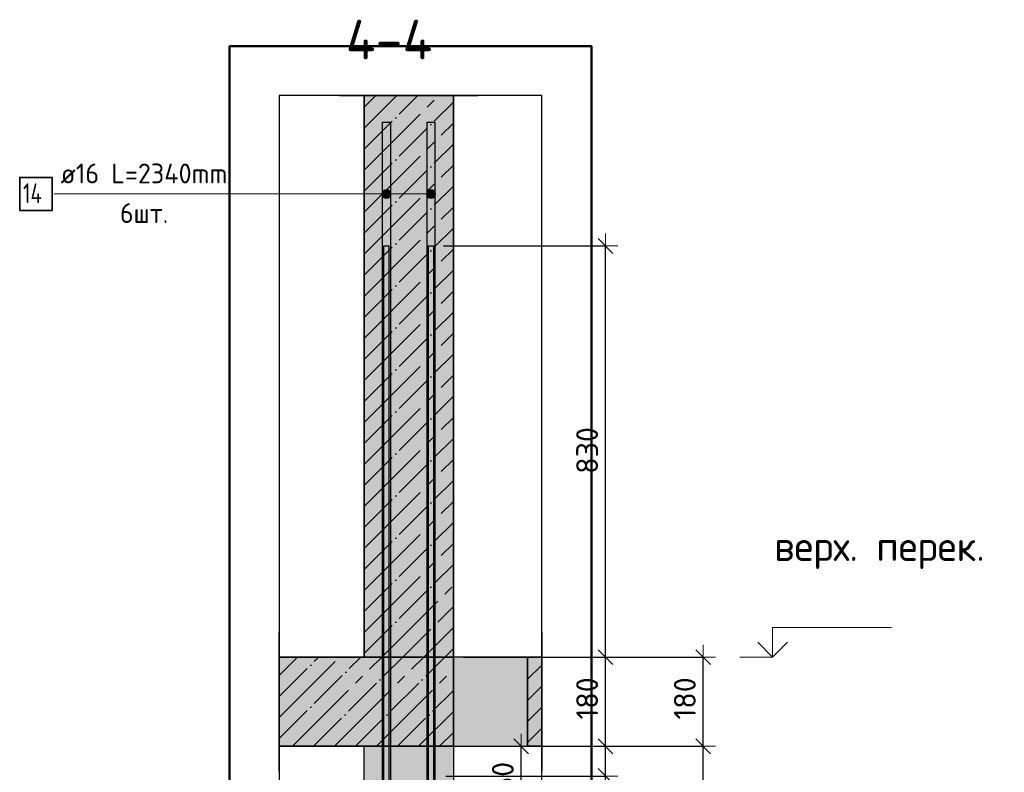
# Model space of a CAD drawing. Header units: millimetres. Extents: x -2995 to 47287, y -2809 to 58122.
# Tile 62 of 143: x 31534 to 33521, y 30095 to 31614. Entities that reach past the tile are written whole.
import ezdxf

# ---------------------------------------------------------------- set-up
doc = ezdxf.new("R2010")
doc.units = ezdxf.units.MM
doc.header["$PDMODE"] = 65
doc.linetypes.add('______11', pattern=[100, 80, -10, 0, -10])
doc.linetypes.add('______5', pattern=[220, 160, -20, 20, -20])
for name, color, linetype, lineweight in [('Standard', 7, 'Continuous', 25), ('Арм.стержн. вертикальными 1', 22, 'Continuous', 35), ('Арм.стержн.горизонт. 1', 180, 'Continuous', 35), ('Высотная отметки_ общее', 7, 'Continuous', 13), ('Размерная линия_ общее', 7, 'Continuous', 13)]:
    doc.layers.add(name, color=color, linetype=linetype, lineweight=lineweight)
doc.layers.add('Арм.стержн. вертикальными 2', color=7, linetype='Continuous', lineweight=35, true_color=0x006e00)
doc.styles.add('ISOCPEUR', font='ISOCPEUR')
doc.dimstyles.new('DIMSTYLE_10', dxfattribs={"dimtxt": 44, "dimasz": 50, "dimexe": 0, "dimexo": 0, "dimgap": 22, "dimtad": 0, "dimdec": 0, "dimrnd": 5, "dimzin": 12, "dimdsep": 46, "dimtxsty": 'ISOCPEUR', "dimblk1": 'ALL_ML_STRICH', "dimblk2": 'ALL_ML_STRICH', "dimsah": 1, "dimcen": 0, "dimclrd": 7, "dimclre": 256, "dimclrt": 7, "dimadec": 0, "dimazin": 0, "dimtfac": 1, "dimtdec": 0, "dimtix": 1, "dimtmove": 2, "dimatfit": 3, "dimfxl": 0, "dimtvp": 1.2, "dimtzin": 0, "dimlwd": 0, "dimlwe": -3, "dimarcsym": 0})
doc.dimstyles.new('DIMSTYLE_3', dxfattribs={"dimtxt": 44, "dimasz": 50, "dimexe": 0, "dimexo": 0, "dimgap": 22, "dimtad": 2, "dimdec": 0, "dimrnd": 5, "dimzin": 12, "dimdsep": 46, "dimtxsty": 'ISOCPEUR', "dimblk1": 'ALL_ML_STRICH', "dimblk2": 'ALL_ML_STRICH', "dimsah": 1, "dimcen": 0, "dimclrd": 7, "dimclre": 256, "dimclrt": 7, "dimadec": 0, "dimazin": 0, "dimtfac": 1, "dimtdec": 0, "dimtix": 1, "dimtmove": 2, "dimatfit": 3, "dimfxl": 0, "dimtzin": 0, "dimlwd": 0, "dimlwe": -3, "dimarcsym": 0})

# ---------------------------------------------------------------- blocks, each defined once
blk = doc.blocks.new('COMPLEX_ELEVATIONDIM_6')
at = {"layer": 'Высотная отметки_ общее', "color": 7, "linetype": 'Continuous', "lineweight": 13, "transparency": 33554687}
for p, q in [((33053, 30327.3), (33053, 30387.3)), ((33053, 30387.3), (33293, 30387.3)), ((33053, 30327.3), (33023, 30357.3)), ((33053, 30327.3), (33083, 30357.3)), ((33053, 30327.3), (33053, 30327.3)), ((33053, 30327.3), (33053, 30327.3)), ((33053, 30327.3), (33053, 30327.3)), ((33053, 30327.3), (33053, 30327.3))]:
    blk.add_line(p, q, dxfattribs=at)
blk.add_lwpolyline([(33053, 30327.3), (33047.3, 30327.3), (33047.3, 30327.3), (32986.8, 30327.3)], dxfattribs=at)
at = {"layer": 'Высотная отметки_ общее', "color": 7, "linetype": 'Continuous', "lineweight": 13, "transparency": 33554687, "insert": (33056.4, 30505.2), "char_height": 60, "width": 478.865, "attachment_point": 7, "style": 'ISOCPEUR'}
blk.add_mtext('\\W0.97;верх. перек.', dxfattribs=at)
blk = doc.blocks.new('ALL_ML_STRICH')
at = {"color": 0, "linetype": 'ByBlock', "lineweight": -2}
for p, q in [((0, -0.5), (0, 0.5)), ((-1, 0), (0.5, 0)), ((-0.3, -0.3), (0.3, 0.3))]:
    blk.add_line(p, q, dxfattribs=at)
blk = doc.blocks.new('*D203')
at = {"layer": 'DEFPOINTS', "color": 7, "linetype": 'Continuous', "lineweight": 13, "transparency": 33554687}
for p in [(32505, 30147.3), (32533.7, 27027.3), (32913, 27027.3)]:
    blk.add_point(p, dxfattribs=at)
at = {"layer": 'Размерная линия_ общее', "color": 253, "linetype": 'Continuous', "lineweight": -2, "true_color": 0xa0a0a0, "transparency": 33554687}
for p, q in [((32525, 30147.3), (32913, 30147.3)), ((32553.7, 27027.3), (32913, 27027.3))]:
    blk.add_line(p, q, dxfattribs=at)
at = {"layer": 'Размерная линия_ общее', "color": 7, "linetype": 'Continuous', "lineweight": -2, "transparency": 33554687}
blk.add_line((32913, 27027.3), (32913, 30147.3), dxfattribs=at)
at = {"layer": 'Размерная линия_ общее', "color": 7, "linetype": 'Continuous', "lineweight": 13, "transparency": 33554687, "xscale": 50, "yscale": 50, "zscale": 50}
for p, rotation in [((32913, 30147.3), 90), ((32913, 27027.3), 270)]:
    blk.add_blockref('ALL_ML_STRICH', p, dxfattribs=dict(at, rotation=rotation))
at = {"layer": 'Размерная линия_ общее', "color": 7, "linetype": 'Continuous', "lineweight": 13, "transparency": 33554687, "insert": (32876, 28593.9), "char_height": 44, "width": 176, "attachment_point": 5, "rotation": 90, "style": 'ISOCPEUR'}
blk.add_mtext('\\A1;{3120}', dxfattribs=at)
blk = doc.blocks.new('*D204')
at = {"layer": 'DEFPOINTS', "color": 7, "linetype": 'Continuous', "lineweight": 13, "transparency": 33554687}
for p in [(32509.1, 30327.3), (32505, 30147.3), (32913, 30147.3)]:
    blk.add_point(p, dxfattribs=at)
at = {"layer": 'Размерная линия_ общее', "color": 253, "linetype": 'Continuous', "lineweight": -2, "true_color": 0xa0a0a0, "transparency": 33554687}
for p, q in [((32529.1, 30327.3), (32913, 30327.3)), ((32525, 30147.3), (32913, 30147.3))]:
    blk.add_line(p, q, dxfattribs=at)
at = {"layer": 'Размерная линия_ общее', "color": 7, "linetype": 'Continuous', "lineweight": -2, "transparency": 33554687}
blk.add_line((32913, 30147.3), (32913, 30327.3), dxfattribs=at)
at = {"layer": 'Размерная линия_ общее', "color": 7, "linetype": 'Continuous', "lineweight": 13, "transparency": 33554687, "xscale": 50, "yscale": 50, "zscale": 50}
for p, rotation in [((32913, 30327.3), 90), ((32913, 30147.3), 270)]:
    blk.add_blockref('ALL_ML_STRICH', p, dxfattribs=dict(at, rotation=rotation))
at = {"layer": 'Размерная линия_ общее', "color": 7, "linetype": 'Continuous', "lineweight": 13, "transparency": 33554687, "insert": (32876, 30243.9), "char_height": 44, "width": 132, "attachment_point": 5, "rotation": 90, "style": 'ISOCPEUR'}
blk.add_mtext('\\A1;{180}', dxfattribs=at)
blk = doc.blocks.new('*D206')
at = {"layer": 'DEFPOINTS', "color": 7, "linetype": 'Continuous', "lineweight": 13, "transparency": 33554687}
for p in [(32373.8, 30087.3), (32373.8, 27087.3), (32715.8, 27087.3)]:
    blk.add_point(p, dxfattribs=at)
at = {"layer": 'Размерная линия_ общее', "color": 253, "linetype": 'Continuous', "lineweight": -2, "true_color": 0xa0a0a0, "transparency": 33554687}
for p, q in [((32393.8, 30087.3), (32715.8, 30087.3)), ((32393.8, 27087.3), (32715.8, 27087.3))]:
    blk.add_line(p, q, dxfattribs=at)
at = {"layer": 'Размерная линия_ общее', "color": 7, "linetype": 'Continuous', "lineweight": -2, "transparency": 33554687}
blk.add_line((32715.8, 27087.3), (32715.8, 30087.3), dxfattribs=at)
at = {"layer": 'Размерная линия_ общее', "color": 7, "linetype": 'Continuous', "lineweight": 13, "transparency": 33554687, "xscale": 50, "yscale": 50, "zscale": 50}
for p, rotation in [((32715.8, 30087.3), 90), ((32715.8, 27087.3), 270)]:
    blk.add_blockref('ALL_ML_STRICH', p, dxfattribs=dict(at, rotation=rotation))
at = {"layer": 'Размерная линия_ общее', "color": 7, "linetype": 'Continuous', "lineweight": 13, "transparency": 33554687, "insert": (32656.8, 28439.3), "char_height": 44, "width": 2.2, "attachment_point": 1, "rotation": 90, "line_spacing_factor": 0.60241, "style": 'ISOCPEUR'}
blk.add_mtext('\\W0.91;15х200=3000', dxfattribs=at)
blk = doc.blocks.new('*D207')
at = {"layer": 'DEFPOINTS', "color": 7, "linetype": 'Continuous', "lineweight": 13, "transparency": 33554687}
for p in [(32408.8, 30147.3), (32373.8, 30087.3), (32715.8, 30087.3)]:
    blk.add_point(p, dxfattribs=at)
at = {"layer": 'Размерная линия_ общее', "color": 253, "linetype": 'Continuous', "lineweight": -2, "true_color": 0xa0a0a0, "transparency": 33554687}
for p, q in [((32428.8, 30147.3), (32715.8, 30147.3)), ((32393.8, 30087.3), (32715.8, 30087.3))]:
    blk.add_line(p, q, dxfattribs=at)
at = {"layer": 'Размерная линия_ общее', "color": 7, "linetype": 'Continuous', "lineweight": -2, "transparency": 33554687}
blk.add_line((32715.8, 30087.3), (32715.8, 30147.3), dxfattribs=at)
at = {"layer": 'Размерная линия_ общее', "color": 7, "linetype": 'Continuous', "lineweight": 13, "transparency": 33554687, "xscale": 50, "yscale": 50, "zscale": 50}
for p, rotation in [((32715.8, 30147.3), 90), ((32715.8, 30087.3), 270)]:
    blk.add_blockref('ALL_ML_STRICH', p, dxfattribs=dict(at, rotation=rotation))
at = {"layer": 'Размерная линия_ общее', "color": 7, "linetype": 'Continuous', "lineweight": 13, "transparency": 33554687, "insert": (32804.2, 30022.6), "char_height": 44, "width": 88, "attachment_point": 5, "rotation": 90, "style": 'ISOCPEUR'}
blk.add_mtext('\\A1;{60}', dxfattribs=at)
blk = doc.blocks.new('*D208')
at = {"layer": 'DEFPOINTS', "color": 7, "linetype": 'Continuous', "lineweight": 13, "transparency": 33554687}
for p in [(32408.8, 30327.3), (32408.8, 30147.3), (32715.8, 30147.3)]:
    blk.add_point(p, dxfattribs=at)
at = {"layer": 'Размерная линия_ общее', "color": 253, "linetype": 'Continuous', "lineweight": -2, "true_color": 0xa0a0a0, "transparency": 33554687}
for p, q in [((32428.8, 30327.3), (32715.8, 30327.3)), ((32428.8, 30147.3), (32715.8, 30147.3))]:
    blk.add_line(p, q, dxfattribs=at)
at = {"layer": 'Размерная линия_ общее', "color": 7, "linetype": 'Continuous', "lineweight": -2, "transparency": 33554687}
blk.add_line((32715.8, 30147.3), (32715.8, 30327.3), dxfattribs=at)
at = {"layer": 'Размерная линия_ общее', "color": 7, "linetype": 'Continuous', "lineweight": 13, "transparency": 33554687, "xscale": 50, "yscale": 50, "zscale": 50}
for p, rotation in [((32715.8, 30327.3), 90), ((32715.8, 30147.3), 270)]:
    blk.add_blockref('ALL_ML_STRICH', p, dxfattribs=dict(at, rotation=rotation))
at = {"layer": 'Размерная линия_ общее', "color": 7, "linetype": 'Continuous', "lineweight": 13, "transparency": 33554687, "insert": (32678.8, 30243.9), "char_height": 44, "width": 132, "attachment_point": 5, "rotation": 90, "style": 'ISOCPEUR'}
blk.add_mtext('\\A1;{180}', dxfattribs=at)
blk = doc.blocks.new('*D209')
at = {"layer": 'DEFPOINTS', "color": 7, "linetype": 'Continuous', "lineweight": 13, "transparency": 33554687}
for p in [(32368.8, 31157.3), (32408.8, 30327.3), (32715.8, 30327.3)]:
    blk.add_point(p, dxfattribs=at)
at = {"layer": 'Размерная линия_ общее', "color": 253, "linetype": 'Continuous', "lineweight": -2, "true_color": 0xa0a0a0, "transparency": 33554687}
for p, q in [((32388.8, 31157.3), (32715.8, 31157.3)), ((32428.8, 30327.3), (32715.8, 30327.3))]:
    blk.add_line(p, q, dxfattribs=at)
at = {"layer": 'Размерная линия_ общее', "color": 7, "linetype": 'Continuous', "lineweight": -2, "transparency": 33554687}
blk.add_line((32715.8, 30327.3), (32715.8, 31157.3), dxfattribs=at)
at = {"layer": 'Размерная линия_ общее', "color": 7, "linetype": 'Continuous', "lineweight": 13, "transparency": 33554687, "xscale": 50, "yscale": 50, "zscale": 50}
for p, rotation in [((32715.8, 31157.3), 90), ((32715.8, 30327.3), 270)]:
    blk.add_blockref('ALL_ML_STRICH', p, dxfattribs=dict(at, rotation=rotation))
at = {"layer": 'Размерная линия_ общее', "color": 7, "linetype": 'Continuous', "lineweight": 13, "transparency": 33554687, "insert": (32678.8, 30744.5), "char_height": 44, "width": 132, "attachment_point": 5, "rotation": 90, "style": 'ISOCPEUR'}
blk.add_mtext('\\A1;{830}', dxfattribs=at)
blk = doc.blocks.new('*D211')
at = {"layer": 'DEFPOINTS', "color": 7, "linetype": 'Continuous', "lineweight": 13, "transparency": 33554687}
for p in [(32408.8, 30147.3), (32374.8, 29987.3), (32545.7, 29987.3)]:
    blk.add_point(p, dxfattribs=at)
at = {"layer": 'Размерная линия_ общее', "color": 253, "linetype": 'Continuous', "lineweight": -2, "true_color": 0xa0a0a0, "transparency": 33554687}
for p, q in [((32428.8, 30147.3), (32545.7, 30147.3)), ((32394.8, 29987.3), (32545.7, 29987.3))]:
    blk.add_line(p, q, dxfattribs=at)
at = {"layer": 'Размерная линия_ общее', "color": 7, "linetype": 'Continuous', "lineweight": -2, "transparency": 33554687}
blk.add_line((32545.7, 29987.3), (32545.7, 30147.3), dxfattribs=at)
at = {"layer": 'Размерная линия_ общее', "color": 7, "linetype": 'Continuous', "lineweight": 13, "transparency": 33554687, "xscale": 50, "yscale": 50, "zscale": 50}
for p, rotation in [((32545.7, 30147.3), 90), ((32545.7, 29987.3), 270)]:
    blk.add_blockref('ALL_ML_STRICH', p, dxfattribs=dict(at, rotation=rotation))
at = {"layer": 'Размерная линия_ общее', "color": 7, "linetype": 'Continuous', "lineweight": 13, "transparency": 33554687, "insert": (32508.7, 30073.9), "char_height": 44, "width": 132, "attachment_point": 5, "rotation": 90, "style": 'ISOCPEUR'}
blk.add_mtext('\\A1;{160}', dxfattribs=at)

msp = doc.modelspace()

# ---------------------------------------------------------------- hatches: boundary and pattern name
at = {"linetype": 'Continuous', "lineweight": -3, "transparency": 33554687}
msp.add_hatch(color=9, dxfattribs=at).paths.add_polyline_path([(32408.8, 30147.3), (32408.8, 30327.3), (32057.3, 30327.3), (32057.3, 30147.3)])
at = {"linetype": 'Continuous', "lineweight": 13, "transparency": 33554687}
msp.add_hatch(color=7, dxfattribs=at).paths.add_polyline_path([(32408.8, 30147.3), (32558.8, 30147.3), (32558.8, 30327.3), (32408.8, 30327.3)])
at = {"linetype": '______5', "lineweight": -3, "transparency": 33554687}
msp.add_hatch(color=9, dxfattribs=at).paths.add_polyline_path([(32558.8, 30327.3), (32558.8, 30147.3), (32587.3, 30147.3), (32587.3, 30327.3)])
at = {"layer": 'Standard', "linetype": 'Continuous', "lineweight": -3, "true_color": 0xc7c7c7, "transparency": 33554687}
msp.add_hatch(color=9, dxfattribs=at).paths.add_polyline_path([(32228.8, 30327.3), (32408.8, 30327.3), (32408.8, 31460.8), (32228.8, 31460.8)])
at = {"layer": 'Standard', "linetype": 'Continuous', "lineweight": 13, "transparency": 33554687}
msp.add_hatch(color=7, dxfattribs=at).paths.add_polyline_path([(32408.8, 30147.3), (32228.8, 30147.3), (32228.8, 27027.3), (32408.8, 27027.3)])
at = {"layer": 'Арм.стержн. вертикальными 2', "linetype": 'Continuous', "lineweight": 13, "transparency": 33554687}
for points in [[(32266.1, 31257.9), (32266.1, 31266.9), (32264.8, 31262.4)], [(32266.1, 31257.9), (32266.1, 31266.9), (32264.8, 31262.4)], [(32266.1, 31257.9), (32266.1, 31266.9), (32264.8, 31262.4)], [(32266.1, 31266.9), (32269.3, 31254.7), (32269.3, 31270.1)], [(32266.1, 31266.9), (32269.3, 31254.7), (32269.3, 31270.1)], [(32266.1, 31266.9), (32269.3, 31254.7), (32269.3, 31270.1)], [(32266.1, 31266.9), (32266.1, 31257.9), (32269.3, 31254.7)], [(32266.1, 31266.9), (32266.1, 31257.9), (32269.3, 31254.7)], [(32266.1, 31266.9), (32266.1, 31257.9), (32269.3, 31254.7)], [(32269.3, 31270.1), (32273.8, 31253.4), (32273.8, 31271.4)], [(32269.3, 31270.1), (32273.8, 31253.4), (32273.8, 31271.4)], [(32269.3, 31270.1), (32273.8, 31253.4), (32273.8, 31271.4)], [(32269.3, 31270.1), (32269.3, 31254.7), (32273.8, 31253.4)], [(32269.3, 31270.1), (32269.3, 31254.7), (32273.8, 31253.4)], [(32269.3, 31270.1), (32269.3, 31254.7), (32273.8, 31253.4)], [(32273.8, 31271.4), (32273.8, 31253.4), (32278.3, 31254.7)], [(32273.8, 31271.4), (32278.3, 31254.7), (32278.3, 31270.1)], [(32273.8, 31271.4), (32273.8, 31253.4), (32278.3, 31254.7)], [(32273.8, 31271.4), (32278.3, 31254.7), (32278.3, 31270.1)], [(32273.8, 31271.4), (32273.8, 31253.4), (32278.3, 31254.7)], [(32273.8, 31271.4), (32278.3, 31254.7), (32278.3, 31270.1)], [(32278.3, 31270.1), (32278.3, 31254.7), (32281.6, 31257.9)], [(32278.3, 31270.1), (32281.6, 31257.9), (32281.6, 31266.9)], [(32278.3, 31270.1), (32278.3, 31254.7), (32281.6, 31257.9)], [(32278.3, 31270.1), (32281.6, 31257.9), (32281.6, 31266.9)], [(32278.3, 31270.1), (32278.3, 31254.7), (32281.6, 31257.9)], [(32278.3, 31270.1), (32281.6, 31257.9), (32281.6, 31266.9)], [(32281.6, 31266.9), (32281.6, 31257.9), (32282.8, 31262.4)], [(32281.6, 31266.9), (32281.6, 31257.9), (32282.8, 31262.4)], [(32281.6, 31266.9), (32281.6, 31257.9), (32282.8, 31262.4)], [(32356.1, 31257.9), (32356.1, 31266.9), (32354.8, 31262.4)], [(32356.1, 31257.9), (32356.1, 31266.9), (32354.8, 31262.4)], [(32356.1, 31257.9), (32356.1, 31266.9), (32354.8, 31262.4)], [(32356.1, 31266.9), (32359.3, 31254.7), (32359.3, 31270.1)], [(32356.1, 31266.9), (32359.3, 31254.7), (32359.3, 31270.1)], [(32356.1, 31266.9), (32359.3, 31254.7), (32359.3, 31270.1)], [(32356.1, 31266.9), (32356.1, 31257.9), (32359.3, 31254.7)], [(32356.1, 31266.9), (32356.1, 31257.9), (32359.3, 31254.7)], [(32356.1, 31266.9), (32356.1, 31257.9), (32359.3, 31254.7)], [(32359.3, 31270.1), (32363.8, 31253.4), (32363.8, 31271.4)], [(32359.3, 31270.1), (32363.8, 31253.4), (32363.8, 31271.4)], [(32359.3, 31270.1), (32363.8, 31253.4), (32363.8, 31271.4)], [(32359.3, 31270.1), (32359.3, 31254.7), (32363.8, 31253.4)], [(32359.3, 31270.1), (32359.3, 31254.7), (32363.8, 31253.4)], [(32359.3, 31270.1), (32359.3, 31254.7), (32363.8, 31253.4)], [(32363.8, 31271.4), (32363.8, 31253.4), (32368.3, 31254.7)], [(32363.8, 31271.4), (32368.3, 31254.7), (32368.3, 31270.1)], [(32363.8, 31271.4), (32363.8, 31253.4), (32368.3, 31254.7)], [(32363.8, 31271.4), (32368.3, 31254.7), (32368.3, 31270.1)], [(32363.8, 31271.4), (32363.8, 31253.4), (32368.3, 31254.7)], [(32363.8, 31271.4), (32368.3, 31254.7), (32368.3, 31270.1)], [(32368.3, 31270.1), (32368.3, 31254.7), (32371.6, 31257.9)], [(32368.3, 31270.1), (32371.6, 31257.9), (32371.6, 31266.9)], [(32368.3, 31270.1), (32368.3, 31254.7), (32371.6, 31257.9)], [(32368.3, 31270.1), (32371.6, 31257.9), (32371.6, 31266.9)], [(32368.3, 31270.1), (32368.3, 31254.7), (32371.6, 31257.9)], [(32368.3, 31270.1), (32371.6, 31257.9), (32371.6, 31266.9)], [(32371.6, 31266.9), (32371.6, 31257.9), (32372.8, 31262.4)], [(32371.6, 31266.9), (32371.6, 31257.9), (32372.8, 31262.4)], [(32371.6, 31266.9), (32371.6, 31257.9), (32372.8, 31262.4)]]:
    msp.add_hatch(color=7, dxfattribs=at).paths.add_polyline_path(points)

# ---------------------------------------------------------------- linework, layer by layer
at = {"color": 52, "linetype": 'Continuous', "lineweight": -3, "transparency": 33554687}
for p, q in [((32057.3, 31460.8), (32057.3, 27027.3)), ((32587.3, 31460.8), (32057.3, 31460.8)), ((32057.3, 31460.8), (32057.3, 27027.3)), ((32587.3, 31460.8), (32057.3, 31460.8)), ((32587.3, 27027.3), (32587.3, 31460.8)), ((32587.3, 27027.3), (32587.3, 31460.8))]:
    msp.add_line(p, q, dxfattribs=at)
at = {"color": 7, "linetype": 'Continuous', "lineweight": 25, "transparency": 33554687}
for p, q in [((32057.3, 30097.3), (32057.3, 30377.3)), ((32587.3, 30377.3), (32587.3, 30097.3)), ((32408.8, 30327.3), (32228.8, 30327.3)), ((32558.8, 30327.3), (32408.8, 30327.3)), ((32408.8, 30147.3), (32558.8, 30147.3))]:
    msp.add_line(p, q, dxfattribs=at)
at = {"color": 253, "linetype": '______11', "lineweight": -3, "true_color": 0xababab, "transparency": 33554687}
for p, q in [((32057.3, 30247.7), (32136.9, 30327.3)), ((32057.3, 30162.9), (32221.8, 30327.3)), ((32126.6, 30147.3), (32306.6, 30327.3)), ((32211.5, 30147.3), (32391.5, 30327.3)), ((32558.8, 30325), (32561.2, 30327.3)), ((32558.8, 30240.1), (32587.3, 30268.6)), ((32296.3, 30147.3), (32408.8, 30259.8)), ((32558.8, 30155.3), (32587.3, 30183.8)), ((32381.2, 30147.3), (32408.8, 30175))]:
    msp.add_line(p, q, dxfattribs=at)
at = {"color": 253, "linetype": '______5', "lineweight": -3, "true_color": 0xababab, "transparency": 33554687}
for p, q in [((32057.3, 30290.1), (32094.5, 30327.3)), ((32057.3, 30205.3), (32179.3, 30327.3)), ((32084.2, 30147.3), (32264.2, 30327.3)), ((32169, 30147.3), (32349, 30327.3)), ((32253.9, 30147.3), (32408.8, 30302.3)), ((32558.8, 30282.6), (32587.3, 30311)), ((32558.8, 30197.7), (32587.3, 30226.2)), ((32338.7, 30147.3), (32408.8, 30217.4))]:
    msp.add_line(p, q, dxfattribs=at)
at = {"color": 7, "linetype": 'Continuous', "lineweight": 35, "transparency": 33554687}
for p, q in [((32228.8, 30327.3), (32057.3, 30327.3)), ((32408.8, 30147.3), (32408.8, 30327.3)), ((32558.8, 30327.3), (32558.8, 30147.3)), ((32587.3, 30327.3), (32558.8, 30327.3)), ((32057.3, 30147.3), (32408.8, 30147.3)), ((32558.8, 30147.3), (32587.3, 30147.3))]:
    msp.add_line(p, q, dxfattribs=at)
at = {"layer": 'Standard', "color": 7, "linetype": 'Continuous', "lineweight": 25, "transparency": 33554687}
for p, q in [((32178.8, 31460.8), (32458.8, 31460.8)), ((32228.8, 30327.3), (32408.8, 30327.3)), ((32228.8, 27027.3), (32228.8, 30147.3)), ((32408.8, 30147.3), (32408.8, 27027.3))]:
    msp.add_line(p, q, dxfattribs=at)
at = {"layer": 'Standard', "color": 253, "linetype": '______11', "lineweight": -3, "true_color": 0xababab, "transparency": 33554687}
for p, q in [((32228.8, 31352.6), (32337, 31460.8)), ((32228.8, 31437.5), (32252.2, 31460.8)), ((32228.8, 31267.8), (32408.8, 31447.8)), ((32228.8, 31182.9), (32408.8, 31362.9)), ((32228.8, 31098.1), (32408.8, 31278.1)), ((32228.8, 31013.2), (32408.8, 31193.2)), ((32228.8, 30928.4), (32408.8, 31108.4)), ((32228.8, 30843.5), (32408.8, 31023.5)), ((32228.8, 30758.7), (32408.8, 30938.7)), ((32228.8, 30673.8), (32408.8, 30853.8)), ((32228.8, 30589), (32408.8, 30769)), ((32228.8, 30504.1), (32408.8, 30684.1)), ((32228.8, 30419.2), (32408.8, 30599.2)), ((32228.8, 30334.4), (32408.8, 30514.4)), ((32306.6, 30327.3), (32408.8, 30429.5)), ((32391.5, 30327.3), (32408.8, 30344.7))]:
    msp.add_line(p, q, dxfattribs=at)
at = {"layer": 'Standard', "color": 253, "linetype": '______5', "lineweight": -3, "true_color": 0xababab, "transparency": 33554687}
for p, q in [((32228.8, 31310.2), (32379.4, 31460.8)), ((32228.8, 31395.1), (32294.6, 31460.8)), ((32228.8, 31225.3), (32408.8, 31405.3)), ((32228.8, 31140.5), (32408.8, 31320.5)), ((32228.8, 31055.6), (32408.8, 31235.6)), ((32228.8, 30970.8), (32408.8, 31150.8)), ((32228.8, 30885.9), (32408.8, 31065.9)), ((32228.8, 30801.1), (32408.8, 30981.1)), ((32228.8, 30716.2), (32408.8, 30896.2)), ((32228.8, 30631.4), (32408.8, 30811.4)), ((32228.8, 30546.5), (32408.8, 30726.5)), ((32228.8, 30461.7), (32408.8, 30641.7)), ((32228.8, 30376.8), (32408.8, 30556.8)), ((32264.2, 30327.3), (32408.8, 30472)), ((32349, 30327.3), (32408.8, 30387.1))]:
    msp.add_line(p, q, dxfattribs=at)
at = {"layer": 'Standard', "color": 7, "linetype": 'Continuous', "lineweight": 35, "transparency": 33554687}
for p, q in [((32228.8, 31460.8), (32228.8, 30327.3)), ((32408.8, 30327.3), (32408.8, 31460.8)), ((32408.8, 30327.3), (32228.8, 30327.3)), ((32228.8, 30147.3), (32408.8, 30147.3))]:
    msp.add_line(p, q, dxfattribs=at)
at = {"layer": 'Standard', "color": 7, "linetype": 'Continuous', "lineweight": 50, "transparency": 33554687}
msp.add_lwpolyline([(31957.3, 26927.3), (32687.3, 26927.3), (32687.3, 31560.8), (31957.3, 31560.8), (31957.3, 26927.3)], dxfattribs=at)
at = {"layer": 'Арм.стержн. вертикальными 1', "color": 4, "linetype": 'Continuous', "lineweight": 25, "transparency": 33554687}
for points in [[(32268.8, 27027.3), (32268.8, 31157.3), (32278.8, 31157.3), (32278.8, 27027.3), (32268.8, 27027.3)], [(32268.8, 27027.3), (32268.8, 31157.3), (32278.8, 31157.3), (32278.8, 27027.3), (32268.8, 27027.3)], [(32268.8, 27027.3), (32268.8, 31157.3), (32278.8, 31157.3), (32278.8, 27027.3), (32268.8, 27027.3)], [(32268.8, 27027.3), (32268.8, 31157.3), (32278.8, 31157.3), (32278.8, 27027.3), (32268.8, 27027.3)], [(32268.8, 27027.3), (32268.8, 31157.3), (32278.8, 31157.3), (32278.8, 27027.3), (32268.8, 27027.3)], [(32268.8, 27027.3), (32268.8, 31157.3), (32278.8, 31157.3), (32278.8, 27027.3), (32268.8, 27027.3)], [(32358.8, 27027.3), (32358.8, 31157.3), (32368.8, 31157.3), (32368.8, 27027.3), (32358.8, 27027.3)], [(32358.8, 27027.3), (32358.8, 31157.3), (32368.8, 31157.3), (32368.8, 27027.3), (32358.8, 27027.3)], [(32358.8, 27027.3), (32358.8, 31157.3), (32368.8, 31157.3), (32368.8, 27027.3), (32358.8, 27027.3)], [(32358.8, 27027.3), (32358.8, 31157.3), (32368.8, 31157.3), (32368.8, 27027.3), (32358.8, 27027.3)], [(32358.8, 27027.3), (32358.8, 31157.3), (32368.8, 31157.3), (32368.8, 27027.3), (32358.8, 27027.3)], [(32358.8, 27027.3), (32358.8, 31157.3), (32368.8, 31157.3), (32368.8, 27027.3), (32358.8, 27027.3)]]:
    msp.add_lwpolyline(points, dxfattribs=at)
at = {"layer": 'Арм.стержн. вертикальными 2', "color": 7, "linetype": 'Continuous', "lineweight": 13, "transparency": 33554687}
for p, q in [((31603, 31262.4), (32207, 31262.4)), ((32207, 31262.4), (32273.8, 31262.4)), ((32207, 31262.4), (32273.8, 31262.4)), ((32207, 31262.4), (32363.8, 31262.4)), ((32207, 31262.4), (32363.8, 31262.4)), ((32207, 31262.4), (32273.8, 31262.4)), ((32207, 31262.4), (32363.8, 31262.4)), ((32264.8, 31262.4), (32264.8, 31262.4)), ((32264.8, 31262.4), (32264.8, 31262.4)), ((32264.8, 31262.4), (32264.8, 31262.4)), ((32273.8, 31271.4), (32273.8, 31271.4)), ((32273.8, 31271.4), (32273.8, 31271.4)), ((32273.8, 31271.4), (32273.8, 31271.4)), ((32282.8, 31262.4), (32282.8, 31262.4)), ((32282.8, 31262.4), (32282.8, 31262.4)), ((32282.8, 31262.4), (32282.8, 31262.4)), ((32354.8, 31262.4), (32354.8, 31262.4)), ((32354.8, 31262.4), (32354.8, 31262.4)), ((32354.8, 31262.4), (32354.8, 31262.4)), ((32363.8, 31271.4), (32363.8, 31271.4)), ((32363.8, 31271.4), (32363.8, 31271.4)), ((32363.8, 31271.4), (32363.8, 31271.4)), ((32372.8, 31262.4), (32372.8, 31262.4)), ((32372.8, 31262.4), (32372.8, 31262.4)), ((32372.8, 31262.4), (32372.8, 31262.4)), ((32273.8, 31253.4), (32273.8, 31253.4)), ((32273.8, 31253.4), (32273.8, 31253.4)), ((32273.8, 31253.4), (32273.8, 31253.4)), ((32363.8, 31253.4), (32363.8, 31253.4)), ((32363.8, 31253.4), (32363.8, 31253.4)), ((32363.8, 31253.4), (32363.8, 31253.4))]:
    msp.add_line(p, q, dxfattribs=at)
at = {"layer": 'Арм.стержн. вертикальными 2', "color": 7, "linetype": 'Continuous', "lineweight": 25, "transparency": 33554687}
for points in [[(32281.8, 31407.3), (32281.8, 29067.3), (32265.8, 29067.3), (32265.8, 31407.3), (32281.8, 31407.3)], [(32281.8, 31407.3), (32281.8, 29067.3), (32265.8, 29067.3), (32265.8, 31407.3), (32281.8, 31407.3)], [(32281.8, 31407.3), (32281.8, 29067.3), (32265.8, 29067.3), (32265.8, 31407.3), (32281.8, 31407.3)], [(32371.8, 31407.3), (32371.8, 29067.3), (32355.8, 29067.3), (32355.8, 31407.3), (32371.8, 31407.3)], [(32371.8, 31407.3), (32371.8, 29067.3), (32355.8, 29067.3), (32355.8, 31407.3), (32371.8, 31407.3)], [(32371.8, 31407.3), (32371.8, 29067.3), (32355.8, 29067.3), (32355.8, 31407.3), (32371.8, 31407.3)]]:
    msp.add_lwpolyline(points, dxfattribs=at)
at = {"layer": 'Арм.стержн. вертикальными 2', "color": 7, "linetype": 'Continuous', "lineweight": 35, "transparency": 33554687}
msp.add_lwpolyline([(31533.7, 31229.1), (31599, 31229.1), (31599, 31295.7), (31533.7, 31295.7), (31533.7, 31229.1)], dxfattribs=at)
at = {"layer": 'Арм.стержн. вертикальными 2', "color": 7, "linetype": 'Continuous', "lineweight": 13, "transparency": 33554687}
for centre in [(32273.8, 31262.4), (32273.8, 31262.4), (32273.8, 31262.4), (32363.8, 31262.4), (32363.8, 31262.4), (32363.8, 31262.4)]:
    msp.add_circle(centre, 9, dxfattribs=at)
at = {"layer": 'Арм.стержн.горизонт. 1', "color": 52, "linetype": 'Continuous', "lineweight": 25, "transparency": 33554687}
for p, q in [((32228.8, 30147.3), (32228.8, 30147.3)), ((32408.8, 30147.3), (32408.8, 30147.3))]:
    msp.add_line(p, q, dxfattribs=at)

# ---------------------------------------------------------------- block references
at = {"layer": 'Высотная отметки_ общее', "color": 7, "linetype": 'Continuous', "lineweight": 13, "transparency": 33554687}
msp.add_blockref('COMPLEX_ELEVATIONDIM_6', (0, 0), dxfattribs=at)

# ---------------------------------------------------------------- texts
at = {"layer": 'Standard', "color": 7, "linetype": 'Continuous', "lineweight": 13, "transparency": 33554687, "insert": (32191.7, 31574.1), "char_height": 80, "width": 220.8, "attachment_point": 4, "style": 'ISOCPEUR'}
msp.add_mtext('\\A1;{\\fISOCPEUR|i0|b0;\\H80.000000;\\W1.000000;\\C7;4-4}\\P', dxfattribs=at)
at = {"layer": 'Арм.стержн. вертикальными 2', "color": 7, "linetype": 'Continuous', "lineweight": 25, "transparency": 33554687, "char_height": 40, "attachment_point": 7, "style": 'ISOCPEUR'}
for s, insert, width in [('\\W0.96;ø16 L=2340mm ', (31616.3, 31283.7), 395.02), ('\\W0.76;14', (31540.3, 31243.7), 67.275), ('\\W0.94;6шт. ', (31736.3, 31203.7), 154.838)]:
    msp.add_mtext(s, dxfattribs=dict(at, insert=insert, width=width))

# ---------------------------------------------------------------- dimensions: what is measured, and where the dimension line sits
at = {"layer": 'Размерная линия_ общее', "color": 7, "linetype": 'Continuous', "lineweight": 13, "transparency": 33554687}
for base, p1, p2, dimstyle, picture, middle in [((32715.8, 31157.3), (32428.8, 30327.3), (32388.8, 31157.3), 'DIMSTYLE_3', '*D209', (32678.8, 30744.5)), ((32715.8, 30327.3), (32428.8, 30147.3), (32428.8, 30327.3), 'DIMSTYLE_3', '*D208', (32678.8, 30243.9)), ((32913, 30327.3), (32525, 30147.3), (32529.1, 30327.3), 'DIMSTYLE_3', '*D204', (32876, 30243.9)), ((32715.8, 30147.3), (32393.8, 30087.3), (32428.8, 30147.3), 'DIMSTYLE_10', '*D207', (32804.2, 30022.6)), ((32545.7, 30147.3), (32394.8, 29987.3), (32428.8, 30147.3), 'DIMSTYLE_3', '*D211', (32508.7, 30073.9)), ((32913, 30147.3), (32553.7, 27027.3), (32525, 30147.3), 'DIMSTYLE_3', '*D203', (32876, 28593.9))]:
    dim = msp.add_linear_dim(base=base, p1=p1, p2=p2, angle=90, dimstyle=dimstyle, override={"dimpost": '<>', "dimclrd": 7, "dimclre": 253, "dimclrt": 7, "dimlwd": 0, "dimlwe": 65533}, dxfattribs=at)
    dim.commit()
    dim.dimension.update_dxf_attribs({"geometry": picture, "text_midpoint": middle, "dimtype": 160})
dim = msp.add_linear_dim(base=(32715.8, 30087.3), p1=(32393.8, 27087.3), p2=(32393.8, 30087.3), angle=90, text='\\W0.91;15х200=3000', dimstyle='DIMSTYLE_3', override={"dimpost": '<>', "dimclrd": 7, "dimclre": 253, "dimclrt": 7, "dimlwd": 0, "dimlwe": 65533}, dxfattribs=at)
dim.commit()
dim.dimension.update_dxf_attribs({"geometry": '*D206', "text_midpoint": (32693.8, 28587.3), "dimtype": 160})

doc.saveas('drawing.dxf')
